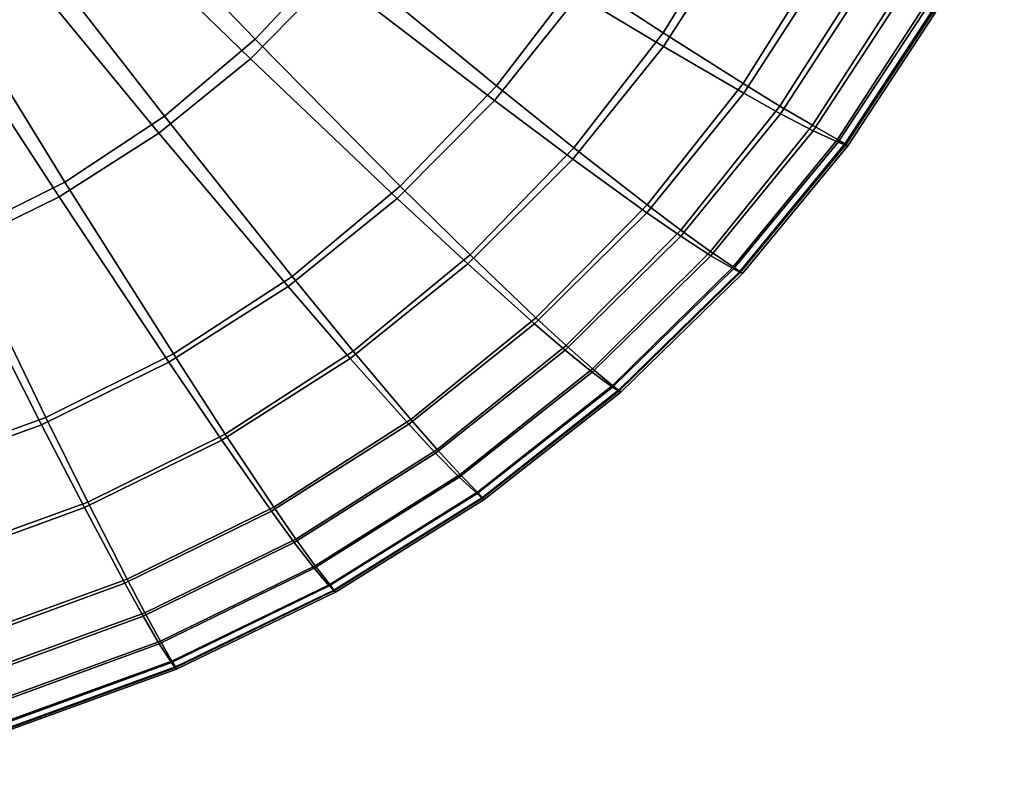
# Model space of a CAD drawing. Header units: millimetres. Extents: x -237 to 237, y -281 to 271.
# Tile 28 of 256: x 188 to 226, y -268 to -239. Entities that reach past the tile are written whole.
import ezdxf

# ---------------------------------------------------------------- set-up
doc = ezdxf.new("R2010")
doc.units = ezdxf.units.MM
doc.header["$MEASUREMENT"] = 0
doc.layers.add('sedak', color=7, linetype='Continuous', true_color=0x7faed0)

msp = doc.modelspace()

# ---------------------------------------------------------------- meshes
at = {"layer": 'sedak'}
mesh = msp.add_polyface(dxfattribs=at)
corners = [(209.352, -236.936, 459.288), (202.642, -232.453, 462.162), (199.992, -235.997, 462.16), (206.177, -241.083, 459.201), (209.154, -243.47, 457.359), (202.485, -244.945, 459.071), (205.165, -247.588, 457.164), (212.589, -239.048, 457.502), (215.432, -234.446, 457.589), (211.978, -232.622, 459.33), (215.658, -240.998, 455.329), (211.971, -245.663, 455.124), (218.713, -236.141, 455.468), (217.071, -241.867, 454.029), (213.265, -246.634, 453.793), (220.228, -236.902, 454.193), (222.714, -231.864, 454.281), (221.118, -231.215, 455.536), (218.324, -242.606, 452.522), (214.407, -247.452, 452.26), (221.574, -237.557, 452.708), (224.136, -232.43, 452.812), (219.278, -243.151, 450.759), (215.273, -248.046, 450.483), (222.604, -238.048, 450.954), (225.228, -232.865, 451.063), (222.916, -238.206, 449.972), (219.566, -243.32, 449.779), (225.561, -233.009, 450.078), (223.04, -238.283, 448.945), (219.678, -243.396, 448.759), (225.693, -233.086, 449.044), (222.948, -238.273, 447.892), (219.589, -243.374, 447.724), (225.601, -233.09, 447.975), (222.646, -238.182, 446.848), (219.306, -243.258, 446.695), (225.285, -233.023, 446.916), (221.629, -237.812, 444.97), (218.354, -242.816, 444.835), (224.215, -232.729, 445.019), (217.098, -242.164, 443.192), (214.412, -247.618, 444.612), (213.258, -246.87, 442.974), (220.289, -237.262, 443.319), (222.808, -232.284, 443.361), (215.681, -241.376, 441.717), (211.953, -245.966, 441.503), (218.777, -236.595, 441.841), (221.221, -231.741, 441.879), (212.594, -239.58, 439.121), (209.11, -243.906, 438.912), (215.488, -235.073, 439.24), (206.101, -241.655, 436.631), (205.079, -247.937, 438.606), (202.363, -245.416, 436.335), (209.33, -237.616, 436.832), (212.014, -233.409, 436.943), (202.557, -233.433, 432.779), (199.852, -236.86, 432.602), (204.804, -229.863, 432.875)]
mesh.append_faces([[corners[k] for k in face] for face in [(0, 1, 2, 3), (4, 3, 5, 6), (7, 0, 3, 4), (8, 9, 0, 7), (10, 7, 4, 11), (12, 8, 7, 10), (13, 10, 11, 14), (15, 12, 10, 13), (16, 17, 12, 15), (18, 13, 14, 19), (20, 15, 13, 18), (21, 16, 15, 20), (22, 18, 19, 23), (24, 20, 18, 22), (25, 21, 20, 24), (26, 24, 22, 27), (28, 25, 24, 26), (29, 26, 27, 30), (31, 28, 26, 29), (32, 29, 30, 33), (34, 31, 29, 32), (35, 32, 33, 36), (37, 34, 32, 35), (38, 35, 36, 39), (40, 37, 35, 38), (41, 39, 42, 43), (44, 38, 39, 41), (45, 40, 38, 44), (46, 41, 43, 47), (48, 44, 41, 46), (49, 45, 44, 48), (50, 46, 47, 51), (52, 48, 46, 50), (53, 51, 54, 55), (56, 50, 51, 53), (57, 52, 50, 56), (58, 56, 53, 59), (60, 57, 56, 58)]])
mesh = msp.add_polyface(dxfattribs=at)
corners = [(185.304, -237.811, 464.511), (180.919, -230.576, 466.443), (178.42, -231.817, 466.434), (181.99, -239.466, 464.465), (185.484, -246.844, 461.855), (178.492, -240.705, 464.386), (181.145, -248.408, 461.694), (189.6, -244.786, 461.978), (193.427, -242.252, 462.069), (188.381, -235.757, 464.529), (196.908, -239.296, 462.129), (191.176, -233.35, 464.525), (199.992, -235.997, 462.16), (193.65, -230.658, 464.5), (183.705, -255.71, 458.166), (176.641, -249.503, 461.49), (178.359, -257.051, 457.847), (188.865, -253.836, 458.446), (193.764, -251.397, 458.691), (198.327, -248.413, 458.9), (202.485, -244.945, 459.071), (206.177, -241.083, 459.201), (190.478, -257.091, 456.321), (184.925, -259.111, 455.968), (195.754, -254.477, 456.64), (200.676, -251.288, 456.923), (197.625, -257.283, 454.178), (191.988, -260.056, 453.78), (202.887, -253.912, 454.54), (203.896, -255.065, 453.137), (198.476, -258.513, 452.737), (203.84, -255.21, 442.267), (204.747, -256.13, 443.905), (199.173, -259.631, 443.432), (198.405, -258.639, 441.784), (202.81, -254.099, 440.792), (197.533, -257.439, 440.303), (200.559, -251.566, 438.204), (195.622, -254.705, 437.71), (188.701, -254.12, 434.885), (190.346, -257.296, 437.134), (184.812, -259.319, 436.49), (183.564, -255.988, 434.245), (193.595, -251.718, 435.455), (198.174, -248.798, 435.942), (202.363, -245.416, 436.335), (205.079, -247.937, 438.606), (180.967, -248.912, 430.416), (178.26, -257.349, 433.558), (176.516, -250.015, 429.772), (185.273, -247.37, 431.012), (189.376, -245.362, 431.539), (193.212, -242.905, 431.983), (196.723, -240.047, 432.338), (199.852, -236.86, 432.602), (206.101, -241.655, 436.631), (181.758, -240.317, 427.636), (178.299, -241.531, 427.121), (185.051, -238.715, 428.088), (188.128, -236.737, 428.466), (190.943, -234.425, 428.767), (193.453, -231.838, 428.989), (180.671, -231.866, 424.926), (178.196, -233.061, 424.57), (182.982, -230.375, 425.223)]
mesh.append_faces([[corners[k] for k in face] for face in [(0, 1, 2, 3), (4, 3, 5, 6), (7, 0, 3, 4), (8, 9, 0, 7), (10, 11, 9, 8), (12, 13, 11, 10), (14, 6, 15, 16), (17, 4, 6, 14), (18, 7, 4, 17), (19, 8, 7, 18), (20, 10, 8, 19), (21, 12, 10, 20), (22, 17, 14, 23), (24, 18, 17, 22), (25, 19, 18, 24), (26, 24, 22, 27), (28, 25, 24, 26), (29, 28, 26, 30), (31, 32, 33, 34), (35, 31, 34, 36), (37, 35, 36, 38), (39, 40, 41, 42), (43, 38, 40, 39), (44, 37, 38, 43), (45, 46, 37, 44), (47, 42, 48, 49), (50, 39, 42, 47), (51, 43, 39, 50), (52, 44, 43, 51), (53, 45, 44, 52), (54, 55, 45, 53), (56, 50, 47, 57), (58, 51, 50, 56), (59, 52, 51, 58), (60, 53, 52, 59), (61, 54, 53, 60), (62, 58, 56, 63), (64, 59, 58, 62)]])
mesh = msp.add_polyface(dxfattribs=at)
corners = [(205.165, -247.588, 457.164), (202.485, -244.945, 459.071), (198.327, -248.413, 458.9), (200.676, -251.288, 456.923), (207.694, -250.007, 454.858), (202.887, -253.912, 454.54), (211.971, -245.663, 455.124), (209.154, -243.47, 457.359), (208.853, -251.072, 453.493), (203.896, -255.065, 453.137), (213.265, -246.634, 453.793), (204.782, -256.025, 451.54), (198.476, -258.513, 452.737), (199.219, -259.536, 451.104), (209.871, -251.964, 451.929), (214.407, -247.452, 452.26), (205.445, -256.709, 449.725), (199.771, -260.263, 449.264), (210.641, -252.604, 450.135), (215.273, -248.046, 450.483), (205.641, -256.91, 448.742), (199.934, -260.477, 448.274), (210.869, -252.795, 449.156), (215.533, -248.225, 449.505), (219.566, -243.32, 449.779), (219.278, -243.151, 450.759), (205.711, -256.989, 447.728), (199.99, -260.559, 447.255), (210.953, -252.871, 448.143), (215.632, -248.301, 448.49), (219.678, -243.396, 448.759), (205.641, -256.935, 446.732), (199.929, -260.5, 446.262), (210.875, -252.826, 447.138), (215.548, -248.266, 447.471), (219.589, -243.374, 447.724), (205.434, -256.761, 445.735), (199.753, -260.312, 445.267), (210.639, -252.668, 446.134), (215.286, -248.129, 446.456), (219.306, -243.258, 446.695), (204.747, -256.13, 443.905), (199.173, -259.631, 443.432), (209.854, -252.095, 444.301), (214.412, -247.618, 444.612), (218.354, -242.816, 444.835), (208.816, -251.256, 442.665), (203.84, -255.21, 442.267), (213.258, -246.87, 442.974), (207.643, -250.244, 441.194), (202.81, -254.099, 440.792), (211.953, -245.966, 441.503), (205.079, -247.937, 438.606), (200.559, -251.566, 438.204), (209.11, -243.906, 438.912)]
mesh.append_faces([[corners[k] for k in face] for face in [(0, 1, 2, 3), (4, 0, 3, 5), (6, 7, 0, 4), (8, 4, 5, 9), (10, 6, 4, 8), (11, 9, 12, 13), (14, 8, 9, 11), (15, 10, 8, 14), (16, 11, 13, 17), (18, 14, 11, 16), (19, 15, 14, 18), (20, 16, 17, 21), (22, 18, 16, 20), (23, 19, 18, 22), (24, 25, 19, 23), (26, 20, 21, 27), (28, 22, 20, 26), (29, 23, 22, 28), (30, 24, 23, 29), (31, 26, 27, 32), (33, 28, 26, 31), (34, 29, 28, 33), (35, 30, 29, 34), (36, 31, 32, 37), (38, 33, 31, 36), (39, 34, 33, 38), (40, 35, 34, 39), (41, 36, 37, 42), (43, 38, 36, 41), (44, 39, 38, 43), (45, 40, 39, 44), (46, 43, 41, 47), (48, 44, 43, 46), (49, 46, 47, 50), (51, 48, 46, 49), (52, 49, 50, 53), (54, 51, 49, 52)]])
mesh = msp.add_polyface(dxfattribs=at)
corners = [(184.925, -259.111, 455.968), (183.705, -255.71, 458.166), (178.359, -257.051, 457.847), (179.177, -260.571, 455.584), (186.064, -262.21, 453.353), (179.939, -263.783, 452.901), (191.988, -260.056, 453.78), (190.478, -257.091, 456.321), (186.58, -263.57, 451.837), (180.283, -265.196, 451.353), (192.674, -261.355, 452.301), (198.476, -258.513, 452.737), (197.625, -257.283, 454.178), (187.027, -264.703, 450.134), (180.58, -266.379, 449.618), (193.27, -262.435, 450.632), (199.219, -259.536, 451.104), (187.355, -265.514, 448.236), (180.798, -267.231, 447.688), (193.711, -263.204, 448.764), (199.771, -260.263, 449.264), (187.451, -265.756, 447.222), (180.861, -267.489, 446.66), (193.84, -263.431, 447.763), (199.934, -260.477, 448.274), (187.482, -265.853, 446.181), (180.881, -267.596, 445.602), (193.883, -263.52, 446.735), (199.99, -260.559, 447.255), (187.443, -265.791, 445.176), (180.854, -267.536, 444.583), (193.831, -263.458, 445.739), (199.929, -260.5, 446.262), (187.336, -265.583, 444.165), (180.783, -267.32, 443.557), (193.689, -263.258, 444.74), (199.753, -260.312, 445.267), (186.984, -264.823, 442.292), (180.549, -266.53, 441.656), (193.222, -262.536, 442.89), (199.173, -259.631, 443.432), (186.517, -263.713, 440.61), (180.237, -265.373, 439.95), (192.602, -261.479, 441.227), (198.405, -258.639, 441.784), (185.983, -262.371, 439.105), (179.881, -263.978, 438.431), (191.895, -260.203, 439.735), (197.533, -257.439, 440.303), (184.812, -259.319, 436.49), (179.096, -260.807, 435.801), (190.346, -257.296, 437.134), (195.622, -254.705, 437.71), (183.564, -255.988, 434.245), (178.26, -257.349, 433.558)]
mesh.append_faces([[corners[k] for k in face] for face in [(0, 1, 2, 3), (4, 0, 3, 5), (6, 7, 0, 4), (8, 4, 5, 9), (10, 6, 4, 8), (11, 12, 6, 10), (13, 8, 9, 14), (15, 10, 8, 13), (16, 11, 10, 15), (17, 13, 14, 18), (19, 15, 13, 17), (20, 16, 15, 19), (21, 17, 18, 22), (23, 19, 17, 21), (24, 20, 19, 23), (25, 21, 22, 26), (27, 23, 21, 25), (28, 24, 23, 27), (29, 25, 26, 30), (31, 27, 25, 29), (32, 28, 27, 31), (33, 29, 30, 34), (35, 31, 29, 33), (36, 32, 31, 35), (37, 33, 34, 38), (39, 35, 33, 37), (40, 36, 35, 39), (41, 37, 38, 42), (43, 39, 37, 41), (44, 40, 39, 43), (45, 41, 42, 46), (47, 43, 41, 45), (48, 44, 43, 47), (49, 45, 46, 50), (51, 47, 45, 49), (52, 48, 47, 51), (53, 49, 50, 54)]])

doc.saveas('drawing.dxf')
